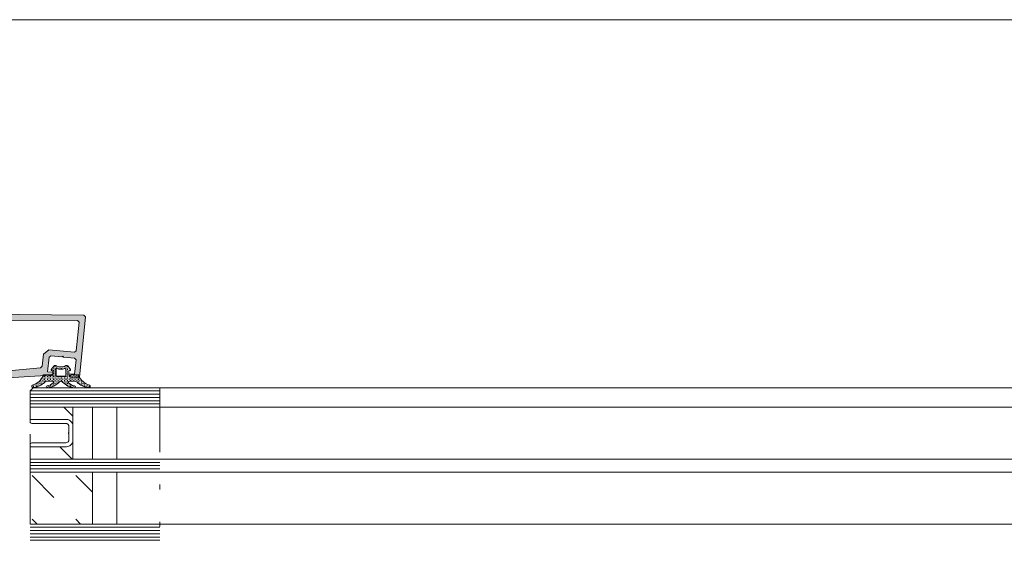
# Model space of a CAD drawing. Header units: inches. Extents: x 0 to 111471, y -105323 to 11070.
# Tile 160 of 256: x 43418 to 43448, y -27871 to -27854. Entities that reach past the tile are written whole.
import ezdxf

# ---------------------------------------------------------------- set-up
doc = ezdxf.new("R2010")
doc.units = ezdxf.units.IN
doc.header["$MEASUREMENT"] = 0
doc.linetypes.add('DIVIDE', pattern=[5.3, 2, -1, 0.15, -1, 0.15, -1])
for name, color, linetype, lineweight in [('888 drzwi i okna', 4, 'Continuous', 0), ('888 widok', 8, 'Continuous', 0), ('888 wymiary', 1, 'Continuous', 0), ('A - OPIS - opis stolarka do zestawień', 40, 'Continuous', 9), ('MB-kreskowanie', 8, 'Continuous', 5), ('MB-profile', 7, 'Continuous', 9), ('MB-szyby', 4, 'Continuous', 9), ('MB-urwania', 1, 'DIVIDE', 5), ('MB-uszczelki_tworzywa', 8, 'Continuous', 9), ('Wymiary', 85, 'Continuous', 18)]:
    doc.layers.add(name, color=color, linetype=linetype, lineweight=lineweight)
doc.styles.add('TS 100_wymiary', font='romans.shx', dxfattribs={"width": 0.7, "height": 16})
doc.dimstyles.new('Dim Style 100', dxfattribs={"dimtxt": 16, "dimasz": 12, "dimexe": 12, "dimexo": 2, "dimgap": 10, "dimtad": 1, "dimdec": 0, "dimzin": 9, "dimtxsty": 'TS 100_wymiary', "dimblk": 'ARCHTICK', "dimcen": 2.5, "dimdle": 12, "dimclrd": 256, "dimclrt": 2, "dimadec": 0, "dimazin": 2, "dimtfac": 1, "dimtdec": 0, "dimtix": 1, "dimtmove": 2, "dimatfit": 3, "dimfxl": 0, "dimlwd": -1, "dimarcsym": 0})
pattern_1 = [(315, (-39098.3858, 51527.1393), (1.347038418, -3e-16), [0.9525, -0.9525])]

# ---------------------------------------------------------------- blocks, each defined once
blk = doc.blocks.new('K431831X')
at = {"layer": 'MB-profile'}
blk.add_hatch(color=256, dxfattribs=at).paths.add_polyline_path([(9.25, -0.75), (9.25, -12.45), (9.75, -12.95), (10.2, -12.95), (11.16, -12.21), (11.49, -10.97), (11.47, -10.82), (11.03, -10.05), (11.01, -9.9), (11.5, -8.06), (11.5, -6.53), (12.35, -6.18), (14.88, -8.7), (16.29, -8.7), (19.26, -5.73), (19.26, -5.31), (18.2, -4.25), (17.49, -4.25), (17.14, -4.6), (17.85, -5.31), (15.94, -6.41), (15.33, -6.33), (11.48, -2.48), (11.48, -1.77), (12.9, -0.36), (13.6, -1.07), (13.96, -0.71), (13.96, -0.01), (11.93, 2.02), (10.16, 2.75), (-10.16, 2.75), (-11.93, 2.02), (-13.96, -0.01), (-13.96, -0.71), (-13.6, -1.07), (-12.9, -0.36), (-11.48, -1.77), (-11.48, -2.48), (-15.33, -6.33), (-15.94, -6.41), (-17.85, -5.31), (-17.14, -4.6), (-17.49, -4.25), (-18.2, -4.25), (-19.26, -5.31), (-19.26, -5.73), (-16.29, -8.7), (-14.88, -8.7), (-12.35, -6.18), (-11.5, -6.53), (-11.5, -8.06), (-11.01, -9.9), (-11.03, -10.05), (-11.47, -10.82), (-11.49, -10.97), (-11.16, -12.21), (-10.2, -12.95), (-9.75, -12.95), (-9.25, -12.45), (-9.25, -0.75), (-8.75, -0.25), (-0.25, -0.25), (0, 0), (0.25, -0.25), (8.75, -0.25)])
blk.add_lwpolyline([(11.93, 2.02), (13.96, -0.01), (13.96, -0.71), (13.6, -1.07), (12.9, -0.36), (11.48, -1.77), (11.48, -2.48), (15.33, -6.33), (15.94, -6.41), (17.85, -5.31), (17.14, -4.6), (17.49, -4.25), (18.2, -4.25), (19.26, -5.31), (19.26, -5.73), (16.29, -8.7), (14.88, -8.7), (12.35, -6.18), (11.5, -6.53), (11.5, -8.06), (11.01, -9.9), (11.03, -10.05), (11.47, -10.82), (11.49, -10.97), (11.16, -12.21), (10.2, -12.95), (9.75, -12.95), (9.25, -12.45), (9.25, -0.75), (8.75, -0.25), (0.25, -0.25), (0, 0), (-0.25, -0.25), (-8.75, -0.25), (-9.25, -0.75), (-9.25, -12.45), (-9.75, -12.95), (-10.2, -12.95), (-11.16, -12.21), (-11.49, -10.97), (-11.47, -10.82), (-11.03, -10.05), (-11.01, -9.9), (-11.5, -8.06), (-11.5, -6.53), (-12.35, -6.18), (-14.88, -8.7), (-16.29, -8.7), (-19.26, -5.73), (-19.26, -5.31), (-18.2, -4.25), (-17.49, -4.25), (-17.14, -4.6), (-17.85, -5.31), (-15.94, -6.41), (-15.33, -6.33), (-11.48, -2.48), (-11.48, -1.77), (-12.9, -0.36), (-13.6, -1.07), (-13.96, -0.71), (-13.96, -0.01), (-11.93, 2.02), (-10.16, 2.75), (10.16, 2.75)], close=True, dxfattribs=at)
blk = doc.blocks.new('120900')
at = {"layer": 'MB-kreskowanie'}
h = blk.add_hatch(dxfattribs=at)
h.set_pattern_fill('DOTS', color=256, scale=0.3, angle=90.0339, style=0)
h.set_pattern_definition([(90.033944, (778.75693, -4206.1781), (-0.47639099, 0.23784281), [0, -0.47625])])
h.paths.add_polyline_path([(-6.21, 1.67, -0.244698), (-5.97, 1.8), (-5.57, 1.8, -0.117863), (-5.44, 1.77, 0.255673), (-2.56, 1.77, -0.117863), (-2.43, 1.8), (-2.03, 1.8, -0.244698), (-1.79, 1.67), (-1.04, 0.6, -0.520567), (-1.15, 0.29), (-1.5, 0.2), (-1.5, -1), (-2.5, -1), (-2.5, 0.68, 0.496188), (-2.75, 0.87, -0.136548), (-5.24, 0.87, 0.502247), (-5.5, 0.68), (-5.5, -1), (-6.5, -1), (-6.5, 0.2), (-6.85, 0.29, -0.520567), (-6.96, 0.6)])
h.paths.add_polyline_path([(-9.5, -1.3, -0.414214), (-9.2, -1), (-7.32, -1, -0.267949), (-7.06, -1.15, 0.767327), (-6.5, -1), (-5.5, -1), (-5.5, -1.3, 0.414214), (-5.3, -1.5), (-2.7, -1.5, 0.414214), (-2.5, -1.3), (-2.5, -1), (-1.5, -1, 0.767327), (-0.94, -1.15, -0.267949), (-0.68, -1), (1.2, -1, -0.414214), (1.5, -1.3, 0.218991), (4.81, -4.25, -0.885567), (4.51, -4.99, -0.160479), (0.97, -3.34, 0.21435), (0.23, -3), (-1.42, -3, 0.674934), (-1.63, -3.51, 0.163474), (0.23, -4.4, -1), (0.23, -5, -0.19206), (-3.52, -3.25, 0.293178), (-4, -2.99, 0.293178), (-4.48, -3.25, -0.19206), (-8.23, -5, -1), (-8.23, -4.4, 0.163474), (-6.37, -3.51, 0.674934), (-6.58, -3), (-8.23, -3, 0.214349), (-8.97, -3.34, -0.160479), (-12.51, -4.99, -0.885567), (-12.81, -4.25, 0.226961)])
at = {"layer": 'MB-uszczelki_tworzywa'}
for points in [[(1.5, -1.3, 0.218991), (4.81, -4.25, -0.885567), (4.51, -4.99, -0.160479), (0.97, -3.34, 0.21435), (0.23, -3), (-1.42, -3, 0.677436), (-1.63, -3.51, 0.163474), (0.23, -4.4, -1), (0.23, -5, -0.19206), (-3.52, -3.25, 0.293178), (-4, -2.99, 0.293178), (-4.48, -3.25, -0.19206), (-8.23, -5, -1), (-8.23, -4.4, 0.163474), (-6.37, -3.51, 0.677436), (-6.58, -3), (-8.23, -3, 0.21435), (-8.97, -3.34, -0.160479), (-12.51, -4.99, -0.885567), (-12.81, -4.25, 0.226961), (-9.5, -1.3, -0.414214), (-9.2, -1), (-7.32, -1, -0.267949), (-7.06, -1.15, 0.767327), (-6.5, -1), (-6.5, 0.2), (-6.85, 0.29, -0.520567), (-6.96, 0.6), (-6.21, 1.67, -0.244698), (-5.97, 1.8), (-5.57, 1.8, -0.117863), (-5.44, 1.77, 0.255673), (-2.56, 1.77, -0.117863), (-2.43, 1.8), (-2.03, 1.8, -0.244698), (-1.79, 1.67), (-1.04, 0.6, -0.520567), (-1.15, 0.29), (-1.5, 0.2), (-1.5, -1, 0.767327), (-0.94, -1.15, -0.267949), (-0.68, -1), (1.2, -1, -0.414214)], [(-2.5, -1.3), (-2.5, 0.68, 0.490314), (-2.75, 0.87, -0.137178), (-5.25, 0.87, 0.490314), (-5.5, 0.68), (-5.5, -1.3, 0.414214), (-5.3, -1.5), (-2.7, -1.5, 0.414214)]]:
    blk.add_lwpolyline(points, format="xyb", close=True, dxfattribs=at)
blk = doc.blocks.new('wfgbfedvb')
at = {"layer": 'MB-kreskowanie'}
h = blk.add_hatch(dxfattribs=at)
h.set_pattern_fill('DOTS', color=256, scale=0.3, angle=0.0339, style=0)
h.set_pattern_definition([(0.033944, (-43047.56093, 50868.50657), (0.237842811, 0.47639099), [0, -0.47625])])
h.paths.add_polyline_path([(4011.757, 23086.75, -0.244698), (4011.782, 23086.763), (4011.822, 23086.763, -0.117863), (4011.836, 23086.76, 0.255673), (4012.124, 23086.76, -0.117863), (4012.138, 23086.763), (4012.178, 23086.763, -0.244698), (4012.202, 23086.75), (4012.278, 23086.643, -0.520567), (4012.266, 23086.612), (4012.231, 23086.602), (4012.231, 23086.482), (4012.131, 23086.482), (4012.131, 23086.65, 0.496188), (4012.105, 23086.67, -0.136548), (4011.855, 23086.67, 0.502247), (4011.829, 23086.65), (4011.829, 23086.482), (4011.729, 23086.482), (4011.729, 23086.602), (4011.693, 23086.612, -0.520567), (4011.682, 23086.643)])
h.paths.add_polyline_path([(4011.427, 23086.452, -0.414214), (4011.458, 23086.482), (4011.646, 23086.482, -0.267949), (4011.673, 23086.467, 0.767327), (4011.729, 23086.482), (4011.829, 23086.482), (4011.829, 23086.452, 0.414214), (4011.849, 23086.432), (4012.111, 23086.432, 0.414214), (4012.131, 23086.452), (4012.131, 23086.482), (4012.231, 23086.482, 0.767327), (4012.287, 23086.467, -0.267949), (4012.313, 23086.482), (4012.502, 23086.482, -0.414214), (4012.532, 23086.452, 0.218991), (4012.865, 23086.155, -0.885567), (4012.835, 23086.082, -0.160479), (4012.48, 23086.247, 0.21435), (4012.405, 23086.281), (4012.239, 23086.281, 0.674934), (4012.218, 23086.229, 0.163474), (4012.405, 23086.14, -1), (4012.405, 23086.08, -0.19206), (4012.028, 23086.256, 0.293178), (4011.98, 23086.282, 0.293178), (4011.932, 23086.256, -0.19206), (4011.555, 23086.08, -1), (4011.555, 23086.14, 0.163474), (4011.742, 23086.229, 0.674934), (4011.721, 23086.281), (4011.555, 23086.281, 0.214349), (4011.48, 23086.247, -0.160479), (4011.125, 23086.082, -0.885567), (4011.095, 23086.155, 0.226961)])
h = blk.add_hatch(dxfattribs=at)
h.set_pattern_fill('DASH', color=256, scale=0.3, angle=315, style=0)
h.set_pattern_definition(pattern_1)
h.paths.add_polyline_path([(4011.026, 23085.096), (4011.026, 23085.276), (4011.026, 23085.477), (4012.352, 23085.477), (4012.352, 23084.895, 0.414214), (4012.151, 23085.096)])
h.paths.add_polyline_path([(4011.026, 23083.87), (4011.026, 23084.252), (4012.151, 23084.252, 0.414214), (4012.352, 23084.453), (4012.352, 23083.87)])
h = blk.add_hatch(dxfattribs=at)
h.set_pattern_fill('DASH', color=256, scale=0.3, angle=315, style=0)
h.set_pattern_definition(pattern_1)
h.paths.add_polyline_path([(4012.954, 23083.87), (4012.352, 23083.87), (4012.352, 23085.477), (4012.954, 23085.477)])
h = blk.add_hatch(dxfattribs=at)
h.set_pattern_fill('DASH', color=256, scale=0.3, angle=315, style=0)
h.set_pattern_definition([(135, (-38983.7945, 51253.2002), (-3e-17, 1.347038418), [0.9525, -0.9525])])
h.paths.add_polyline_path([(4012.954, 23083.468), (4012.954, 23081.861), (4011.026, 23081.861), (4011.026, 23083.468)])
at = {"layer": 'MB-profile'}
h = blk.add_hatch(color=256, dxfattribs=at)
h.paths.add_polyline_path([(4006.675, 23088.381), (4006.649, 23088.332), (4006.756, 23088.201), (4006.777, 23088.19), (4006.877, 23088.18), (4007.762, 23087.103), (4007.752, 23086.991), (4007.815, 23086.914), (4007.857, 23086.91), (4007.896, 23086.941), (4008.289, 23086.463), (4007.86, 23086.111), (4007.848, 23086.126), (4007.845, 23086.098), (4007.59, 23085.888), (4007.577, 23085.904), (4007.575, 23085.876), (4007.339, 23085.682), (4007.335, 23085.64), (4007.411, 23085.547), (4007.453, 23085.543), (4007.859, 23085.877), (4007.862, 23085.912), (4007.898, 23085.908), (4008.326, 23086.261), (4011.679, 23086.464), (4011.734, 23086.509), (4011.739, 23086.558), (4011.57, 23086.575), (4011.618, 23087.073), (4012.011, 23087.034), (4012.039, 23087.057), (4012.061, 23087.029), (4012.454, 23086.991), (4012.396, 23086.394), (4012.525, 23086.381), (4012.558, 23086.408), (4012.739, 23088.269), (4012.694, 23088.324)])
h.paths.add_polyline_path([(4011.35, 23086.696), (4011.405, 23086.742), (4011.442, 23087.12), (4011.606, 23087.255), (4012.402, 23087.177), (4012.456, 23087.222), (4012.543, 23088.108), (4012.498, 23088.162), (4007.25, 23088.144), (4007.207, 23088.062), (4008.514, 23086.473), (4008.582, 23086.437)], flags=16)
at = {"layer": 'MB-kreskowanie'}
for p, q in [((4015.044, 23085.98), (4011.026, 23085.98)), ((4015.044, 23085.879), (4011.026, 23085.879)), ((4015.044, 23085.779), (4011.026, 23085.779)), ((4015.044, 23085.678), (4011.026, 23085.678)), ((4015.044, 23085.578), (4011.026, 23085.578)), ((4015.044, 23083.77), (4011.026, 23083.77)), ((4015.044, 23083.669), (4011.026, 23083.669)), ((4015.044, 23083.569), (4011.026, 23083.569)), ((4015.044, 23081.76), (4011.026, 23081.76)), ((4015.044, 23081.66), (4011.026, 23081.66)), ((4015.044, 23081.56), (4011.026, 23081.56)), ((4015.044, 23081.459), (4011.026, 23081.459)), ((4015.044, 23081.359), (4011.026, 23081.359))]:
    blk.add_line(p, q, dxfattribs=at)
at = {"layer": 'MB-profile'}
for points in [[(4011.679, 23086.464), (4011.734, 23086.509), (4011.739, 23086.558), (4011.57, 23086.575), (4011.613, 23087.023), (4011.668, 23087.068), (4012.011, 23087.034), (4012.039, 23087.057), (4012.061, 23087.029), (4012.404, 23086.996), (4012.449, 23086.941), (4012.406, 23086.494), (4012.236, 23086.51), (4012.232, 23086.46), (4012.277, 23086.406), (4012.525, 23086.381), (4012.558, 23086.408), (4012.739, 23088.269), (4012.694, 23088.324), (4006.675, 23088.381)], [(4008.326, 23086.261), (4011.681, 23086.464)], [(4011.35, 23086.697), (4011.405, 23086.742), (4011.442, 23087.12), (4011.606, 23087.255), (4012.402, 23087.177), (4012.456, 23087.222), (4012.543, 23088.108), (4012.498, 23088.162), (4007.25, 23088.144), (4007.207, 23088.062), (4008.514, 23086.473), (4008.582, 23086.437), (4011.352, 23086.697)]]:
    blk.add_lwpolyline(points, dxfattribs=at)
blk.add_lwpolyline([(4011.026, 23084.322), (4011.026, 23084.272, 0.414214), (4011.046, 23084.252), (4012.151, 23084.252, 0.414214), (4012.352, 23084.453), (4012.352, 23084.895, 0.414214), (4012.151, 23085.096), (4011.046, 23085.096, 0.414214), (4011.026, 23085.075), (4011.026, 23085.025, 0.414214), (4011.076, 23084.975), (4012.131, 23084.975, -0.414214), (4012.231, 23084.875), (4012.231, 23084.71, -0.198912), (4012.225, 23084.696), (4012.217, 23084.688, 0.414214), (4012.217, 23084.659), (4012.225, 23084.651, -0.198912), (4012.231, 23084.637), (4012.231, 23084.473, -0.414214), (4012.131, 23084.372), (4011.076, 23084.372, 0.414214)], format="xyb", close=True, dxfattribs=at)
at = {"layer": 'MB-szyby'}
for p, q in [((4011.126, 23086.08), (4011.026, 23085.98)), ((4011.026, 23085.98), (4011.026, 23085.477)), ((4015.044, 23086.08), (4011.126, 23086.08)), ((4011.026, 23085.477), (4011.026, 23085.276)), ((4011.026, 23085.477), (4015.044, 23085.477)), ((4011.026, 23085.075), (4011.026, 23085.276)), ((4011.026, 23083.87), (4011.026, 23084.272)), ((4012.954, 23083.87), (4011.026, 23083.87)), ((4011.026, 23083.468), (4011.026, 23083.87)), ((4011.026, 23083.87), (4015.044, 23083.87)), ((4015.044, 23083.468), (4011.026, 23083.468)), ((4011.026, 23081.861), (4015.044, 23081.861))]:
    blk.add_line(p, q, dxfattribs=at)
at = {"layer": 'MB-urwania'}
blk.add_line((4015.044, 23086.08), (4015.044, 23081.258), dxfattribs=at)
at = {"layer": 'MB-uszczelki_tworzywa'}
blk.add_line((4012.352, 23085.477), (4012.352, 23083.87), dxfattribs=at)
for points in [[(4012.532, 23086.452, 0.218991), (4012.865, 23086.155, -0.885567), (4012.835, 23086.082, -0.160479), (4012.48, 23086.247, 0.21435), (4012.405, 23086.281), (4012.239, 23086.281, 0.677436), (4012.218, 23086.229, 0.163474), (4012.405, 23086.14, -1), (4012.405, 23086.08, -0.19206), (4012.028, 23086.256, 0.293178), (4011.98, 23086.282, 0.293178), (4011.932, 23086.256, -0.19206), (4011.555, 23086.08, -1), (4011.555, 23086.14, 0.163474), (4011.742, 23086.229, 0.677436), (4011.721, 23086.281), (4011.555, 23086.281, 0.21435), (4011.48, 23086.247, -0.160479), (4011.125, 23086.082, -0.885567), (4011.095, 23086.155, 0.226961), (4011.427, 23086.452, -0.414214), (4011.458, 23086.482), (4011.646, 23086.482, -0.267949), (4011.673, 23086.467, 0.767327), (4011.729, 23086.482), (4011.729, 23086.602), (4011.693, 23086.612, -0.520567), (4011.682, 23086.643), (4011.757, 23086.75, -0.244698), (4011.782, 23086.763), (4011.822, 23086.763, -0.117863), (4011.836, 23086.76, 0.255673), (4012.124, 23086.76, -0.117863), (4012.138, 23086.763), (4012.178, 23086.763, -0.244698), (4012.202, 23086.75), (4012.278, 23086.643, -0.520567), (4012.266, 23086.612), (4012.231, 23086.602), (4012.231, 23086.482, 0.767327), (4012.287, 23086.467, -0.267949), (4012.313, 23086.482), (4012.502, 23086.482, -0.414214)], [(4012.131, 23086.452), (4012.131, 23086.65, 0.490314), (4012.106, 23086.67, -0.137178), (4011.854, 23086.67, 0.490314), (4011.829, 23086.65), (4011.829, 23086.452, 0.414214), (4011.849, 23086.432), (4012.111, 23086.432, 0.414214)]]:
    blk.add_lwpolyline(points, format="xyb", close=True, dxfattribs=at)
for points in [[(4012.954, 23083.87), (4013.708, 23083.87), (4013.708, 23085.477), (4012.954, 23085.477)], [(4011.026, 23083.468), (4012.954, 23083.468), (4012.954, 23081.861), (4011.026, 23081.861)], [(4012.954, 23081.861), (4013.708, 23081.861), (4013.708, 23083.468), (4012.954, 23083.468)]]:
    blk.add_lwpolyline(points, close=True, dxfattribs=at)
blk.add_lwpolyline([(4011.026, 23084.638), (4011.026, 23082.966)], dxfattribs=at)
at = {"xscale": 0.1004566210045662, "yscale": 0.1004566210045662, "zscale": 0.1004566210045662}
blk.add_blockref('120900', (4012.382, 23086.582), dxfattribs=at)
at = {"xscale": 0.09998658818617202, "yscale": 0.09998658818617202, "zscale": 0.09998658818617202, "rotation": 39.43665992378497}
blk.add_blockref('K431831X', (4009.851, 23080.023), dxfattribs=at)
blk = doc.blocks.new('_ArchTick')
at = {"layer": 'Wymiary', "color": 0, "const_width": 0.15}
blk.add_lwpolyline([(-0.5, -0.5), (0.5, 0.5)], dxfattribs=at)
blk = doc.blocks.new('*D692')
at = {"layer": '888 wymiary', "ltscale": 0.01}
blk.add_line((43526.868, -28000.919), (43551.28, -27884.881), dxfattribs=at)
at = {"layer": '888 wymiary', "color": 0, "lineweight": -2, "ltscale": 0.01}
for p, q in [((43529.238, -27892.506), (43560.553, -27899.095)), ((43509.767, -27985.059), (43541.081, -27991.647))]:
    blk.add_line(p, q, dxfattribs=at)
at = {"layer": 'Defpoints', "color": 0}
for p in [(43415.162, -27868.507), (43548.81, -27896.624), (43395.076, -27960.93)]:
    blk.add_point(p, dxfattribs=at)
at = {"layer": '888 wymiary', "linetype": 'ByBlock', "xscale": 12, "yscale": 12, "zscale": 12}
for p, rotation in [((43548.81, -27896.624), 78.1191764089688), ((43529.338, -27989.176), 258.1191764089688)]:
    blk.add_blockref('_ArchTick', p, dxfattribs=dict(at, rotation=rotation))
at = {"layer": '888 wymiary', "color": 2, "ltscale": 0.01, "insert": (43521.46, -27939.194), "char_height": 16, "attachment_point": 5, "rotation": 78.1192, "style": 'TS 100_wymiary'}
blk.add_mtext('95', dxfattribs=at)
blk = doc.blocks.new('*D694')
at = {"layer": '888 wymiary', "color": 0, "lineweight": -2}
for p, q in [((43415.569, -28130.691), (43415.569, -28162.691)), ((43530.711, -28130.691), (43530.711, -28162.691))]:
    blk.add_line(p, q, dxfattribs=at)
at = {"layer": '888 wymiary'}
blk.add_line((43403.569, -28150.691), (43542.711, -28150.691), dxfattribs=at)
at = {"layer": 'Defpoints', "color": 0}
for p in [(43530.711, -27865.748), (43415.569, -27869.009), (43530.711, -28150.691)]:
    blk.add_point(p, dxfattribs=at)
at = {"layer": '888 wymiary', "linetype": 'ByBlock', "xscale": 12, "yscale": 12, "zscale": 12, "rotation": 180}
blk.add_blockref('_ArchTick', (43415.569, -28150.691), dxfattribs=at)
at = {"layer": '888 wymiary', "linetype": 'ByBlock', "xscale": 12, "yscale": 12, "zscale": 12}
blk.add_blockref('_ArchTick', (43530.711, -28150.691), dxfattribs=at)
at = {"layer": '888 wymiary', "color": 2, "ltscale": 0.01, "insert": (43473.14, -28132.691), "char_height": 16, "attachment_point": 5, "style": 'TS 100_wymiary'}
blk.add_mtext('115', dxfattribs=at)
blk = doc.blocks.new('*D837')
at = {"layer": '888 wymiary', "color": 0, "lineweight": -2, "ltscale": 0.01}
for p, q in [((43419.563, -28220.234), (43419.563, -28252.234)), ((43449.62, -28220.234), (43449.62, -28252.234))]:
    blk.add_line(p, q, dxfattribs=at)
at = {"layer": '888 wymiary', "ltscale": 0.01}
for p, q in [((43461.62, -28240.234), (43407.563, -28240.234)), ((43419.563, -28240.234), (43407.563, -28240.234)), ((43449.62, -28240.234), (43461.62, -28240.234))]:
    blk.add_line(p, q, dxfattribs=at)
at = {"layer": 'Defpoints', "color": 0}
for p in [(43419.563, -27869.956), (43449.62, -27871.925), (43419.563, -28240.234)]:
    blk.add_point(p, dxfattribs=at)
at = {"layer": '888 wymiary', "linetype": 'ByBlock', "xscale": 12, "yscale": 12, "zscale": 12}
blk.add_blockref('_ArchTick', (43419.563, -28240.234), dxfattribs=at)
at = {"layer": '888 wymiary', "linetype": 'ByBlock', "xscale": 12, "yscale": 12, "zscale": 12, "rotation": 180}
blk.add_blockref('_ArchTick', (43449.62, -28240.234), dxfattribs=at)
at = {"layer": '888 wymiary', "color": 2, "ltscale": 0.01, "insert": (43434.592, -28222.234), "char_height": 16, "attachment_point": 5, "style": 'TS 100_wymiary'}
blk.add_mtext('30', dxfattribs=at)

msp = doc.modelspace()

# ---------------------------------------------------------------- linework, layer by layer
at = {"layer": '888 drzwi i okna', "ltscale": 0.01}
for points in [[(45085.688, -27865.748), (43418.113, -27865.748)], [(45085.688, -27866.351), (43418.064, -27866.351)], [(45085.688, -27867.958), (43418.064, -27867.958)], [(45085.688, -27868.36), (43418.064, -27868.36)], [(45085.688, -27869.968), (43418.064, -27869.968)]]:
    msp.add_lwpolyline(points, dxfattribs=at)
at = {"layer": '888 widok', "ltscale": 0.01}
msp.add_lwpolyline([(43360.623, -28057.12), (43403.02, -27854.361), (45098.656, -27854.361)], dxfattribs=at)

# ---------------------------------------------------------------- block references
at = {"layer": 'A - OPIS - opis stolarka do zestawień'}
msp.add_blockref('wfgbfedvb', (39406.821, -50951.828), dxfattribs=at)

# ---------------------------------------------------------------- dimensions: what is measured, and where the dimension line sits
at = {"layer": '888 wymiary'}
dim = msp.add_linear_dim(base=(43530.711, -28150.691), p1=(43415.569, -27869.009), p2=(43530.711, -27865.748), dimstyle='Dim Style 100', dxfattribs=at)
dim.commit()
dim.dimension.update_dxf_attribs({"geometry": '*D694', "text_midpoint": (43473.14, -28132.691)})
at = {"layer": '888 wymiary', "ltscale": 0.01}
dim = msp.add_linear_dim(base=(43548.81, -27896.624), p1=(43395.076, -27960.93), p2=(43415.162, -27868.507), angle=258.1192, dimstyle='Dim Style 100', dxfattribs=at)
dim.commit()
dim.dimension.update_dxf_attribs({"geometry": '*D692', "text_midpoint": (43521.46, -27939.194)})
dim = msp.add_linear_dim(base=(43419.563, -28240.234), p1=(43449.62, -27871.925), p2=(43419.563, -27869.956), dimstyle='Dim Style 100', dxfattribs=at)
dim.commit()
dim.dimension.update_dxf_attribs({"geometry": '*D837', "text_midpoint": (43434.592, -28222.234)})

doc.saveas('drawing.dxf')
